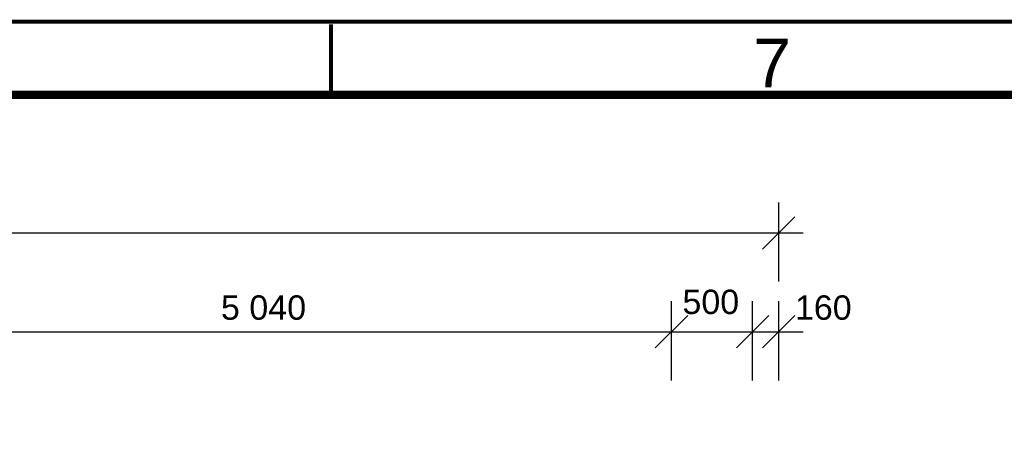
# Model space of a CAD drawing. Extents: x -12025 to 39812, y -28775 to 12.
# Tile 89 of 90: x 27483 to 33547, y -2656 to 12. Entities that reach past the tile are written whole.
import ezdxf

# ---------------------------------------------------------------- set-up
doc = ezdxf.new("R2010")
doc.units = 0
doc.header["$MEASUREMENT"] = 0
doc.layers.add('OÚ Dukovany půdorys kóty 1NP', color=7, linetype='Continuous')
doc.layers.add('Ramecek', color=7, linetype='Continuous')
doc.styles.add('Arial', font='txt')

msp = doc.modelspace()

# ---------------------------------------------------------------- linework, layer by layer
at = {"layer": 'OÚ Dukovany půdorys kóty 1NP', "color": 1, "linetype": 'Continuous'}
for p, q in [((32157.5, -1599.7), (32157.5, -1112.2)), ((32057.5, -1399.7), (32257.5, -1199.7)), ((21170.9, -1299.7), (32157.5, -1299.7)), ((32157.5, -1299.7), (32307.5, -1299.7)), ((31497.2, -2207.6), (31497.2, -1720.1)), ((31497.2, -2207.6), (31497.2, -1720.1)), ((31997.2, -2207.6), (31997.2, -1720.1)), ((32157.5, -2207.6), (32157.5, -1720.1)), ((31597.2, -1807.6), (31397.2, -2007.6)), ((31597.2, -1807.6), (31397.2, -2007.6)), ((31897.2, -2007.6), (32097.2, -1807.6)), ((31897.2, -2007.6), (32097.2, -1807.6)), ((32257.5, -1807.6), (32057.5, -2007.6)), ((26457.6, -1907.6), (31497.2, -1907.6)), ((31497.2, -1907.6), (31997.2, -1907.6)), ((31497.2, -1907.6), (31997.2, -1907.6)), ((31997.2, -1907.6), (32157.5, -1907.6)), ((32157.5, -1907.6), (32307.5, -1907.6))]:
    msp.add_line(p, q, dxfattribs=at)
at = {"layer": 'Ramecek', "color": 7, "linetype": 'Continuous'}
for points, const_width in [([(0, -28600), (39800, -28600), (39800, 0), (0, 0)], 25), ([(400, -28150), (39400, -28150), (39400, -450), (400, -450)], 50)]:
    msp.add_lwpolyline(points, close=True, dxfattribs=dict(at, const_width=const_width))
at = {"layer": 'Ramecek', "color": 7, "linetype": 'Continuous', "const_width": 25}
msp.add_lwpolyline([(29400, -15.2), (29400, -459.5)], dxfattribs=at)

# ---------------------------------------------------------------- texts
at = {"layer": 'OÚ Dukovany půdorys kóty 1NP', "color": 1, "linetype": 'Continuous', "style": 'Arial'}
for s, p in [('5\xa0040', (28722.3, -1834)), ('500', (31564.7, -1799)), ('160', (32257.5, -1834))]:
    msp.add_text(s, height=150, dxfattribs=at).set_placement(p)
at = {"layer": 'Ramecek', "color": 7, "linetype": 'Continuous', "style": 'Arial'}
msp.add_text('7', height=300, dxfattribs=at).set_placement((31999.9, -404.4))

doc.saveas('drawing.dxf')
